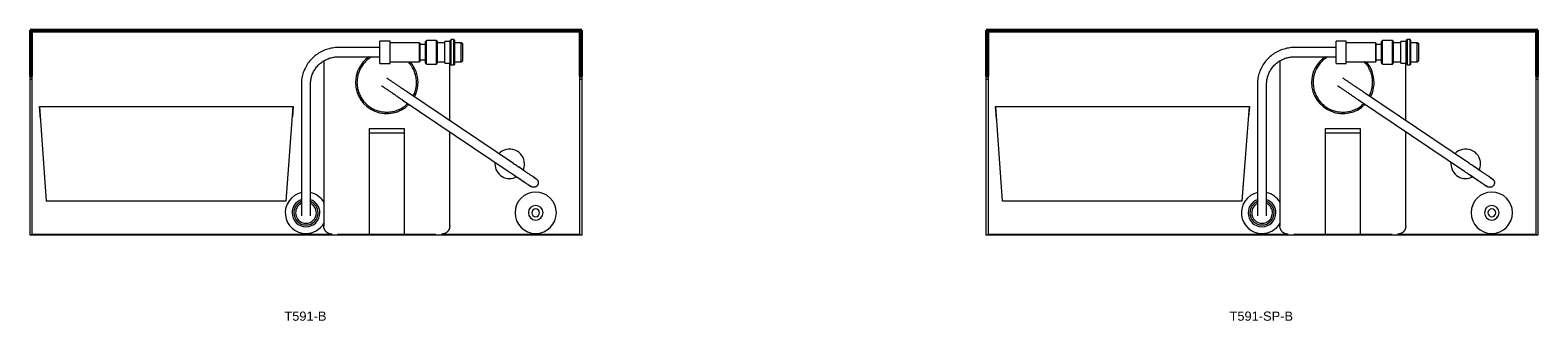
# Model space of a CAD drawing. Header units: millimetres. Extents: x 1763 to 5703, y 1802 to 2120.
# Tile 1 of 2: x 1763 to 3403, y 1803 to 2120. Entities that reach past the tile are written whole.
import ezdxf

# ---------------------------------------------------------------- set-up
doc = ezdxf.new("R2010")
doc.units = ezdxf.units.MM
doc.layers.add('A-GENM', color=13, linetype='Continuous', lineweight=18)
doc.layers.add('A-GENM-IDEN', color=13, linetype='Continuous', lineweight=9)
doc.styles.add('Arial', font='arial.ttf', dxfattribs={"height": 10})

# ---------------------------------------------------------------- blocks, each defined once
blk = doc.blocks.new('DBLTD_Duten_SoapDispensers_T590T591 - Unit with High Speed Dryer-451890-Level 0')
at = {"layer": 'A-GENM'}
for p, q in [((-174, 219.9), (-174, 389.3)), ((-174, 389.3), (-172, 389.3)), ((-172, 389.3), (424.1, 389.3)), ((-172, 388.3), (-172, 389.3)), ((-172, 389.3), (-172, 219.9)), ((-21.4, 388.3), (-172, 388.3)), ((-30.4, 379.3), (-30.4, 276.8)), ((19.2, 388.3), (-15.4, 388.3)), ((57, 388.3), (19.2, 388.3)), ((19.2, 368.3), (19.2, 388.3)), ((57, 388.3), (57, 368.3)), ((91.6, 388.3), (57, 388.3)), ((424.1, 388.3), (97.6, 388.3)), ((106.6, 199.6), (106.6, 379.3)), ((424.1, 389.3), (424.1, 388.3)), ((424.1, 389.3), (426, 389.3)), ((424.1, 219.9), (424.1, 389.3)), ((426, 389.3), (426, 219.9)), ((19.2, 298.3), (19.2, 368.3)), ((57, 368.3), (57, 298.3)), ((147.5, 352.3), (139.8, 249.3)), ((147.6, 352.3), (146.1, 332.8)), ((147.5, 352.3), (147.5, 352.3)), ((147.6, 352.3), (150.8, 352.3)), ((150.8, 352.3), (158.3, 352.3)), ((158.3, 352.3), (166.4, 352.3)), ((166.4, 352.3), (389.7, 352.3)), ((389.7, 352.3), (397.8, 352.3)), ((397.8, 352.3), (405.3, 352.3)), ((405.3, 352.3), (408.5, 352.3)), ((415.9, 249.3), (408.6, 352.3)), ((408.6, 352.3), (408.6, 352.3)), ((-115.3, 334), (-117.4, 335.5)), ((-100.2, 323.8), (-112.5, 332.1)), ((-123, 327.2), (-120.7, 325.6)), ((-111.4, 319.3), (-105.8, 315.5)), ((-105.8, 315.5), (-104.6, 314.8)), ((-99, 323), (-100.2, 323.8)), ((21.2, 242), (-94.1, 319.7)), ((-99.7, 311.4), (15.6, 233.7)), ((19.2, 278.3), (19.2, 298.3)), ((57, 298.3), (57, 278.3)), ((121, 308.3), (121, 225.2)), ((131, 225.2), (131, 308.3)), ((-30.4, 264.7), (-30.4, 202.2)), ((19.2, 278.3), (57, 278.3)), ((19.2, 273.3), (19.2, 278.3)), ((57, 273.3), (19.2, 273.3)), ((57, 278.3), (57, 273.3)), ((414.9, 263), (415.9, 249.3)), ((139.8, 249.3), (140.7, 260.6)), ((139.9, 249.3), (139.8, 249.3)), ((143.1, 249.3), (139.9, 249.3)), ((150.7, 249.3), (143.1, 249.3)), ((158.9, 249.3), (150.7, 249.3)), ((396.9, 249.3), (158.9, 249.3)), ((405, 249.3), (396.9, 249.3)), ((412.6, 249.3), (405, 249.3)), ((415.9, 249.3), (412.6, 249.3)), ((415.9, 249.3), (415.9, 249.3)), ((-174, 216.3), (-174, 219.9)), ((-174, 219.9), (-172, 219.9)), ((-172, 219.9), (-172, 216.3)), ((424.1, 219.9), (426, 219.9)), ((424.1, 216.3), (424.1, 219.9)), ((426, 219.9), (426, 216.3)), ((-42.9, 200.7), (-44.6, 199.3)), ((-44.6, 199.3), (-44.6, 190.3)), ((-35.9, 200.7), (-42.9, 200.7)), ((-42.9, 200.7), (-42.9, 190.3)), ((-35, 204.1), (-35.9, 203.1)), ((-35.9, 203.1), (-35.9, 190.3)), ((-32.1, 204.1), (-35, 204.1)), ((-35, 204.1), (-35, 190.3)), ((-30.9, 203.1), (-32.1, 204.1)), ((-32.1, 204.1), (-32.1, 190.3)), ((-30.9, 203.1), (-30.9, 190.3)), ((-24.9, 202.2), (-30.9, 202.2)), ((-24.9, 202.2), (-24.9, 190.3)), ((-17, 200.7), (-24.9, 200.7)), ((-16, 203.1), (-17, 201.9)), ((-17, 201.9), (-17, 190.3)), ((-5, 203.1), (-16, 203.1)), ((-16, 203.1), (-16, 190.3)), ((-4.1, 202.2), (-5, 203.1)), ((-5, 203.1), (-5, 190.3)), ((-4.1, 202.2), (-4.1, 190.3)), ((1.7, 198.6), (-4.1, 198.6)), ((2.4, 200.7), (1.7, 200)), ((1.7, 200), (1.7, 190.3)), ((34.5, 200.7), (2.4, 200.7)), ((2.4, 200.7), (2.4, 190.3)), ((45.5, 202.4), (34.5, 202.4)), ((34.5, 202.4), (34.5, 190.3)), ((45.5, 202.4), (45.5, 190.3)), ((-44.6, 190.3), (-44.6, 181.3)), ((-44.6, 181.3), (-42.9, 179.9)), ((-42.9, 190.3), (-42.9, 179.9)), ((-35.9, 190.3), (-35.9, 177.5)), ((-35, 190.3), (-35, 176.5)), ((-32.1, 190.3), (-32.1, 176.5)), ((-30.9, 190.3), (-30.9, 177.5)), ((-24.9, 190.3), (-24.9, 178.5)), ((-17, 190.3), (-17, 178.7)), ((-16, 190.3), (-16, 177.5)), ((-5, 190.3), (-5, 177.5)), ((-4.1, 190.3), (-4.1, 178.5)), ((-4.1, 182), (1.7, 182)), ((1.7, 190.3), (1.7, 180.6)), ((1.7, 180.6), (2.4, 179.9)), ((2.4, 190.3), (2.4, 179.9)), ((34.5, 190.3), (34.5, 178.2)), ((91, 195.2), (45.5, 195.2)), ((45.5, 190.3), (45.5, 178.2)), ((45.5, 185.2), (91, 185.2)), ((-42.9, 179.9), (-35.9, 179.9)), ((-35.9, 177.5), (-35, 176.5)), ((-35, 176.5), (-32.1, 176.5)), ((-32.1, 176.5), (-30.9, 177.5)), ((-30.9, 178.5), (-24.9, 178.5)), ((-24.9, 179.9), (-17, 179.9)), ((-17, 178.7), (-16, 177.5)), ((-16, 177.5), (-5, 177.5)), ((-5, 177.5), (-4.1, 178.5)), ((2.4, 179.9), (34.5, 179.9)), ((34.5, 178.2), (45.5, 178.2))]:
    blk.add_line(p, q, dxfattribs=at)
at = {"layer": 'A-GENM', "lineweight": 35}
for p, q in [((-174, 216.3), (-174, 166.3)), ((-172, 216.3), (-174, 216.3)), ((-172, 166.3), (-172, 216.3)), ((426, 216.3), (424.1, 216.3)), ((424.1, 216.3), (424.1, 166.3)), ((426, 166.3), (426, 216.3)), ((-174, 166.3), (-172, 166.3)), ((424.1, 167.3), (-172, 167.3)), ((-172, 167.3), (-172, 166.3)), ((-172, 166.3), (424.1, 166.3)), ((424.1, 166.3), (424.1, 167.3)), ((424.1, 166.3), (426, 166.3))]:
    blk.add_line(p, q, dxfattribs=at)
at = {"layer": 'A-GENM', "flags": 128}
for points in [[(-30.4, 379.3), (-30.4, 379.7), (-30.4, 380.1), (-30.4, 380.4), (-30.3, 380.8), (-30.2, 381.1), (-30.2, 381.5), (-30.1, 381.8), (-30, 382.2), (-29.8, 382.5), (-29.7, 382.8), (-29.6, 383.2), (-29.4, 383.5), (-29.2, 383.8), (-29, 384.1), (-28.9, 384.4), (-28.6, 384.7), (-28.4, 385), (-28.2, 385.3), (-27.9, 385.5), (-27.7, 385.8), (-27.4, 386), (-27.2, 386.3), (-26.9, 386.5), (-26.6, 386.7), (-26.3, 386.9), (-26, 387.1), (-25.7, 387.3), (-25.3, 387.4), (-25, 387.6), (-24.7, 387.7), (-24.3, 387.8), (-24, 388), (-23.7, 388.1), (-23.3, 388.1), (-23, 388.2), (-22.6, 388.3), (-22.2, 388.3), (-21.9, 388.3), (-21.5, 388.3), (-21.4, 388.3)], [(97.6, 388.3), (98, 388.3), (98.4, 388.3), (98.7, 388.3), (99.1, 388.2), (99.4, 388.2), (99.8, 388.1), (100.1, 388), (100.5, 387.9), (100.8, 387.8), (101.1, 387.6), (101.5, 387.5), (101.8, 387.3), (102.1, 387.1), (102.4, 387), (102.7, 386.8), (103, 386.6), (103.3, 386.3), (103.6, 386.1), (103.8, 385.9), (104.1, 385.6), (104.3, 385.3), (104.6, 385.1), (104.8, 384.8), (105, 384.5), (105.2, 384.2), (105.4, 383.9), (105.6, 383.6), (105.7, 383.3), (105.9, 382.9), (106, 382.6), (106.1, 382.3), (106.3, 381.9), (106.4, 381.6), (106.4, 381.2), (106.5, 380.9), (106.6, 380.5), (106.6, 380.1), (106.6, 379.8), (106.6, 379.4), (106.6, 379.3)], [(121, 368.3), (121, 368.2), (121, 368.1), (121, 367.8), (121, 367.5), (121, 367.1), (121, 366.5), (121, 365.9), (121, 365.2), (121, 364.4), (121, 363.5), (121, 362.6), (121, 361.5), (121, 360.3), (121, 359.1), (121, 357.8), (121, 356.4), (121, 354.9), (121, 353.4), (121, 351.8), (121, 350.1), (121, 348.3), (121, 346.5), (121, 344.6), (121, 342.7), (121, 340.7), (121, 338.6), (121, 336.5), (121, 334.4), (121, 332.2), (121, 330), (121, 327.8), (121, 325.5), (121, 323.2), (121, 320.8), (121, 318.5), (121, 316.1), (121, 313.7), (121, 311.3), (121, 308.9), (121, 308.3)], [(131, 308.3), (131, 310.7), (131, 313.1), (131, 315.5), (131, 317.8), (131, 320.2), (131, 322.5), (131, 324.9), (131, 327.1), (131, 329.4), (131, 331.6), (131, 333.8), (131, 336), (131, 338.1), (131, 340.1), (131, 342.1), (131, 344.1), (131, 346), (131, 347.8), (131, 349.6), (131, 351.3), (131, 352.9), (131, 354.5), (131, 356), (131, 357.4), (131, 358.8), (131, 360), (131, 361.2), (131, 362.3), (131, 363.3), (131, 364.2), (131, 365), (131, 365.8), (131, 366.4), (131, 366.9), (131, 367.4), (131, 367.8), (131, 368), (131, 368.2), (131, 368.3), (131, 368.3)], [(-124.5, 328.2), (-124.7, 328.3), (-124.9, 328.4), (-125, 328.6), (-125.2, 328.7), (-125.3, 328.8), (-125.4, 329), (-125.6, 329.1), (-125.7, 329.3), (-125.8, 329.4), (-125.9, 329.6), (-126, 329.8), (-126.1, 329.9), (-126.2, 330.1), (-126.3, 330.3), (-126.4, 330.5), (-126.5, 330.7), (-126.5, 330.9), (-126.6, 331.1), (-126.6, 331.3), (-126.7, 331.5), (-126.7, 331.6), (-126.7, 331.8), (-126.7, 332), (-126.7, 332.2), (-126.7, 332.4), (-126.7, 332.6), (-126.7, 332.8), (-126.7, 333), (-126.7, 333.2), (-126.6, 333.4), (-126.6, 333.6), (-126.5, 333.8), (-126.4, 334), (-126.4, 334.2), (-126.3, 334.4), (-126.2, 334.6), (-126.1, 334.7), (-126, 334.9), (-125.9, 335.1), (-125.9, 335.1)], [(-125.9, 335.1), (-125.8, 335.3), (-125.6, 335.5), (-125.5, 335.6), (-125.4, 335.8), (-125.2, 335.9), (-125.1, 336), (-124.9, 336.2), (-124.8, 336.3), (-124.6, 336.4), (-124.5, 336.5), (-124.3, 336.6), (-124.1, 336.7), (-123.9, 336.8), (-123.8, 336.9), (-123.6, 337), (-123.4, 337.1), (-123.2, 337.1), (-123, 337.2), (-122.8, 337.2), (-122.6, 337.3), (-122.4, 337.3), (-122.2, 337.3), (-122, 337.3), (-121.8, 337.3), (-121.6, 337.3), (-121.4, 337.3), (-121.2, 337.3), (-121, 337.3), (-120.8, 337.3), (-120.6, 337.2), (-120.4, 337.2), (-120.2, 337.1), (-120.1, 337), (-119.9, 337), (-119.7, 336.9), (-119.5, 336.8), (-119.3, 336.7), (-119.2, 336.6), (-119, 336.5), (-118.9, 336.5)], [(-123, 327.2), (-123.4, 327.4), (-123.6, 327.6), (-123.9, 327.8), (-124.1, 327.9), (-124.3, 328), (-124.4, 328.1), (-124.5, 328.1), (-124.5, 328.2), (-124.5, 328.2)], [(-124.5, 328.2), (-124.5, 328.2), (-124.5, 328.1), (-124.4, 328.1), (-124.2, 328), (-124, 327.9), (-123.8, 327.7), (-123.6, 327.5), (-123.3, 327.3), (-122.9, 327.1), (-122.6, 326.9), (-122.2, 326.6), (-121.7, 326.3), (-121.2, 326), (-120.7, 325.6), (-120.2, 325.3), (-119.6, 324.9), (-119, 324.5), (-118.4, 324), (-117.7, 323.6), (-117, 323.1), (-116.3, 322.6), (-115.5, 322.1), (-114.7, 321.6), (-113.9, 321), (-113.1, 320.5), (-112.3, 319.9), (-111.4, 319.3), (-110.5, 318.7), (-109.6, 318.1), (-108.7, 317.5), (-107.7, 316.9), (-106.8, 316.2), (-105.8, 315.6), (-104.9, 314.9), (-103.9, 314.3), (-102.9, 313.6), (-101.9, 312.9), (-100.9, 312.3), (-99.9, 311.6), (-99.7, 311.4)], [(-94.1, 319.7), (-95.1, 320.4), (-96.1, 321), (-97, 321.7), (-98, 322.4), (-99, 323), (-100, 323.7), (-100.9, 324.3), (-101.9, 325), (-102.8, 325.6), (-103.8, 326.2), (-104.7, 326.8), (-105.6, 327.5), (-106.4, 328), (-107.3, 328.6), (-108.1, 329.2), (-108.9, 329.7), (-109.7, 330.3), (-110.5, 330.8), (-111.2, 331.3), (-111.9, 331.7), (-112.6, 332.2), (-113.2, 332.6), (-113.9, 333.1), (-114.4, 333.4), (-115, 333.8), (-115.5, 334.2), (-116, 334.5), (-116.5, 334.8), (-116.9, 335.1), (-117.2, 335.3), (-117.6, 335.6), (-117.9, 335.8), (-118.2, 336), (-118.4, 336.1), (-118.6, 336.2), (-118.7, 336.3), (-118.8, 336.4), (-118.9, 336.5), (-118.9, 336.5), (-118.9, 336.5)], [(-118.9, 336.5), (-118.9, 336.5), (-118.9, 336.4), (-118.8, 336.4), (-118.6, 336.3), (-118.4, 336.1), (-118.2, 336), (-118, 335.8), (-117.7, 335.6), (-117.4, 335.5)], [(70.5, 223.1), (70.4, 224.4), (70.4, 225.7), (70.2, 227), (70, 228.3), (69.8, 229.6), (69.5, 230.8), (69.2, 232.1), (68.8, 233.3), (68.4, 234.5), (67.9, 235.7), (67.4, 236.9), (66.8, 238.1), (66.2, 239.2), (65.5, 240.3), (64.8, 241.4), (64.1, 242.4), (63.3, 243.5), (62.4, 244.5), (61.6, 245.4), (60.6, 246.3), (59.7, 247.2), (58.7, 248.1), (57.7, 248.9), (56.7, 249.6), (55.6, 250.3), (54.5, 251), (53.4, 251.7), (52.2, 252.2), (51, 252.8), (49.8, 253.3), (48.6, 253.7), (47.4, 254.1), (46.1, 254.5), (44.9, 254.8), (43.6, 255), (42.3, 255.2), (41, 255.3), (39.7, 255.4), (38.5, 255.5), (37.2, 255.5), (35.9, 255.4), (34.6, 255.3), (33.3, 255.1), (32, 254.9), (30.8, 254.6), (29.5, 254.3), (28.3, 253.9), (27, 253.5), (25.8, 253.1), (24.6, 252.5), (23.5, 252), (22.3, 251.4), (21.2, 250.7), (20.1, 250), (19.1, 249.3), (18, 248.5), (17, 247.7), (16.1, 246.8), (15.2, 246)], [(9.3, 237.9), (9.1, 237.5), (8.6, 236.4), (8.1, 235.2), (7.6, 234), (7.2, 232.7), (6.9, 231.5), (6.5, 230.2), (6.3, 229), (6.1, 227.7), (5.9, 226.4), (5.8, 225.1), (5.8, 223.8), (5.8, 223.1)], [(15.6, 233.7), (16.5, 233.1), (17.4, 232.4), (18.3, 231.8), (19.2, 231.2), (20.1, 230.6), (21, 230), (21.9, 229.4), (22.7, 228.9), (23.6, 228.3), (24.4, 227.7), (25.3, 227.2), (26.1, 226.6), (26.9, 226.1), (27.6, 225.6), (28.4, 225), (29.1, 224.5), (29.8, 224.1), (30.5, 223.6), (31.2, 223.1), (31.9, 222.7), (32.5, 222.3), (33.1, 221.9), (33.6, 221.5), (34.2, 221.2), (34.7, 220.8), (35.1, 220.5), (35.6, 220.2), (36, 219.9), (36.4, 219.7), (36.7, 219.4), (37, 219.2), (37.3, 219), (37.5, 218.9), (37.7, 218.7), (37.9, 218.6), (38.1, 218.5), (38.2, 218.5), (38.2, 218.4), (38.2, 218.4), (38.2, 218.4)], [(43.8, 226.7), (43.8, 226.7), (43.8, 226.7), (43.7, 226.8), (43.6, 226.9), (43.4, 227), (43.2, 227.1), (43, 227.3), (42.7, 227.5), (42.4, 227.7), (42.1, 227.9), (41.7, 228.1), (41.3, 228.4), (40.8, 228.7), (40.4, 229), (39.9, 229.3), (39.4, 229.7), (38.8, 230.1), (38.2, 230.5), (37.6, 230.9), (37, 231.3), (36.3, 231.8), (35.6, 232.2), (34.9, 232.7), (34.2, 233.2), (33.4, 233.7), (32.7, 234.2), (31.9, 234.8), (31.1, 235.3), (30.2, 235.9), (29.4, 236.4), (28.6, 237), (27.7, 237.6), (26.8, 238.2), (25.9, 238.8), (25.1, 239.4), (24.2, 240), (23.3, 240.6), (22.4, 241.2), (21.4, 241.8), (21.2, 242)], [(5.8, 223.1), (5.8, 221.8), (5.9, 220.5), (6, 219.3), (6.2, 218), (6.4, 216.7), (6.7, 215.4), (7, 214.2), (7.4, 212.9), (7.8, 211.7), (8.3, 210.5), (8.8, 209.3), (9.4, 208.2), (10, 207.1), (10.7, 205.9), (11.4, 204.9), (12.2, 203.8), (13, 202.8), (13.8, 201.8), (14.7, 200.8), (14.8, 200.7)], [(54.4, 195.2), (55, 195.5), (56.1, 196.2), (57.1, 197), (58.2, 197.8), (59.2, 198.6), (60.1, 199.4), (61.1, 200.3), (62, 201.3), (62.8, 202.2), (63.6, 203.3), (64.4, 204.3), (65.1, 205.4), (65.8, 206.4), (66.5, 207.6), (67.1, 208.7), (67.6, 209.9), (68.1, 211.1), (68.6, 212.3), (69, 213.5), (69.4, 214.8), (69.7, 216), (69.9, 217.3), (70.1, 218.6), (70.3, 219.8), (70.4, 221.1), (70.4, 222.4), (70.5, 223.1)], [(91, 185.2), (92.6, 185.2), (94.2, 185.3), (95.8, 185.5), (97.4, 185.7), (99, 186), (100.6, 186.4), (102.1, 186.8), (103.6, 187.2), (105.1, 187.8), (106.6, 188.4), (108.1, 189), (109.5, 189.7), (110.9, 190.5), (112.3, 191.3), (113.6, 192.2), (114.9, 193.1), (116.2, 194.1), (117.4, 195.1), (118.6, 196.2), (119.7, 197.3), (120.8, 198.5), (121.9, 199.7), (122.9, 201), (123.8, 202.3), (124.7, 203.6), (125.5, 205), (126.3, 206.4), (127, 207.8), (127.7, 209.2), (128.3, 210.7), (128.9, 212.2), (129.4, 213.7), (129.8, 215.3), (130.2, 216.8), (130.5, 218.4), (130.7, 220), (130.9, 221.6), (131, 223.2), (131, 224.8), (131, 225.2)], [(121, 225.2), (121, 224), (120.9, 222.8), (120.8, 221.6), (120.7, 220.4), (120.4, 219.3), (120.2, 218.1), (119.9, 216.9), (119.5, 215.8), (119.1, 214.6), (118.7, 213.5), (118.2, 212.4), (117.7, 211.4), (117.1, 210.3), (116.5, 209.3), (115.8, 208.3), (115.1, 207.3), (114.4, 206.3), (113.6, 205.4), (112.8, 204.5), (111.9, 203.7), (111.1, 202.9), (110.2, 202.1), (109.2, 201.3), (108.3, 200.6), (107.3, 200), (106.2, 199.3), (105.2, 198.8), (104.1, 198.2), (103, 197.7), (101.9, 197.3), (100.8, 196.8), (99.6, 196.5), (98.5, 196.2), (97.3, 195.9), (96.1, 195.6), (95, 195.5), (93.8, 195.3), (92.6, 195.3), (91.4, 195.2), (91, 195.2)]]:
    blk.add_lwpolyline(points, dxfattribs=at)
at = {"layer": 'A-GENM'}
for centre, radius, start, end in [((-123.9, 365), 22.5, 90, 270), ((-123.9, 365), 22.5, 270, 90), ((126, 365), 22.5, 90, 150.074), ((126, 365.1), 15.1, 0, 180), ((126, 365.1), 13.2, 0, 180), ((126, 365), 22.5, 282.8818, 90), ((-123.9, 365), 7.99, 90, 270), ((-123.9, 365), 4.26, 90, 270), ((-123.9, 365), 7.99, 270, 90), ((-123.9, 365), 4.26, 270, 90), ((126, 365.1), 15.1, 180, 250.6013), ((126, 365.1), 13.2, 180, 247.5), ((126, 365.1), 11.3, 0, 180), ((126, 365.1), 11.3, 180, 243.8724), ((126, 365.1), 15.1, 289.3867, 0), ((126, 365.1), 13.2, 292.5, 0), ((126, 365.1), 11.3, 296.4867, 0), ((126, 365), 22.5, 209.926, 257.1714), ((-95.6, 311.7), 16.1, 155.0624, 180), ((-95.6, 311.7), 16.1, 180, 316.9986), ((-95.6, 311.7), 16.1, 360, 118.0416), ((-95.6, 311.7), 16.1, 354.0674, 360), ((38.1, 223.1), 34, 360, 135.5709), ((38.1, 223.1), 34, 152.4811, 180), ((38.1, 223.1), 34, 180, 221.2558), ((38.1, 223.1), 34, 304.7126, 360)]:
    blk.add_arc(centre, radius, start, end, dxfattribs=at)
blk = doc.blocks.new('DBLTD_Duten_SoapDispensers_T590T591 - Unit with High Speed Dryer_ without Mixer-451922-Level 0')
at = {"layer": 'A-GENM'}
for p, q in [((-174, 219.9), (-174, 389.3)), ((-174, 389.3), (-172, 389.3)), ((-172, 389.3), (424.1, 389.3)), ((-172, 388.3), (-172, 389.3)), ((-172, 389.3), (-172, 219.9)), ((-21.5, 388.3), (-172, 388.3)), ((-30.4, 379.3), (-30.4, 276.8)), ((19.2, 388.3), (-15.4, 388.3)), ((57, 388.3), (19.2, 388.3)), ((19.2, 368.3), (19.2, 388.3)), ((57, 388.3), (57, 368.3)), ((91.6, 388.3), (57, 388.3)), ((424.1, 388.3), (97.6, 388.3)), ((106.6, 199.6), (106.6, 379.3)), ((424.1, 389.3), (424.1, 388.3)), ((424.1, 389.3), (426, 389.3)), ((424.1, 219.9), (424.1, 389.3)), ((426, 389.3), (426, 219.9)), ((19.2, 298.3), (19.2, 368.3)), ((57, 368.3), (57, 298.3)), ((147.5, 352.3), (139.8, 249.3)), ((147.6, 352.3), (146.1, 332.8)), ((147.5, 352.3), (147.5, 352.3)), ((147.6, 352.3), (150.8, 352.3)), ((150.8, 352.3), (158.3, 352.3)), ((158.3, 352.3), (166.4, 352.3)), ((166.4, 352.3), (389.7, 352.3)), ((389.7, 352.3), (397.8, 352.3)), ((397.8, 352.3), (405.3, 352.3)), ((405.3, 352.3), (408.5, 352.3)), ((415.9, 249.3), (408.6, 352.3)), ((408.6, 352.3), (408.6, 352.3)), ((-115.3, 334), (-117.4, 335.5)), ((-100.2, 323.8), (-112.5, 332.1)), ((410.2, 328.9), (410.2, 328.8)), ((410.2, 328.5), (410.3, 328.3)), ((410.2, 328.4), (410.3, 328.3)), ((-123, 327.2), (-120.7, 325.6)), ((-111.4, 319.3), (-105.8, 315.5)), ((-105.8, 315.5), (-104.6, 314.8)), ((-99, 323), (-100.2, 323.8)), ((21.2, 242), (-94.1, 319.7)), ((-99.7, 311.4), (15.6, 233.7)), ((19.2, 278.3), (19.2, 298.3)), ((57, 298.3), (57, 278.3)), ((121, 308.3), (121, 225.2)), ((131, 225.2), (131, 308.3)), ((-30.4, 264.7), (-30.4, 202.2)), ((19.2, 278.3), (57, 278.3)), ((19.2, 273.3), (19.2, 278.3)), ((57, 273.3), (19.2, 273.3)), ((57, 278.3), (57, 273.3)), ((414.9, 263), (415.9, 249.3)), ((139.8, 249.3), (140.7, 260.6)), ((139.9, 249.3), (139.8, 249.3)), ((143.1, 249.3), (139.9, 249.3)), ((150.7, 249.3), (143.1, 249.3)), ((158.9, 249.3), (150.7, 249.3)), ((396.9, 249.3), (158.9, 249.3)), ((405, 249.3), (396.9, 249.3)), ((412.6, 249.3), (405, 249.3)), ((415.9, 249.3), (412.6, 249.3)), ((415.9, 249.3), (415.9, 249.3)), ((-174, 216.3), (-174, 219.9)), ((-174, 219.9), (-172, 219.9)), ((-172, 219.9), (-172, 216.3)), ((424.1, 219.9), (426, 219.9)), ((424.1, 216.3), (424.1, 219.9)), ((426, 219.9), (426, 216.3)), ((-42.9, 200.7), (-44.6, 199.3)), ((-44.6, 199.3), (-44.6, 190.3)), ((-35.9, 200.7), (-42.9, 200.7)), ((-42.9, 200.7), (-42.9, 190.3)), ((-35, 204.1), (-35.9, 203.1)), ((-35.9, 203.1), (-35.9, 190.3)), ((-32.1, 204.1), (-35, 204.1)), ((-35, 204.1), (-35, 190.3)), ((-30.9, 203.1), (-32.1, 204.1)), ((-32.1, 204.1), (-32.1, 190.3)), ((-30.9, 203.1), (-30.9, 190.3)), ((-24.9, 202.2), (-30.9, 202.2)), ((-24.9, 202.2), (-24.9, 190.3)), ((-17, 200.7), (-24.9, 200.7)), ((-16, 203.1), (-17, 201.9)), ((-17, 201.9), (-17, 190.3)), ((-5, 203.1), (-16, 203.1)), ((-16, 203.1), (-16, 190.3)), ((-4.1, 202.2), (-5, 203.1)), ((-5, 203.1), (-5, 190.3)), ((-4.1, 202.2), (-4.1, 190.3)), ((1.7, 198.6), (-4.1, 198.6)), ((2.4, 200.7), (1.7, 200)), ((1.7, 200), (1.7, 190.3)), ((34.5, 200.7), (2.4, 200.7)), ((2.4, 200.7), (2.4, 190.3)), ((45.5, 202.4), (34.5, 202.4)), ((34.5, 202.4), (34.5, 190.3)), ((45.5, 202.4), (45.5, 190.3)), ((-44.6, 190.3), (-44.6, 181.3)), ((-44.6, 181.3), (-42.9, 179.9)), ((-42.9, 190.3), (-42.9, 179.9)), ((-35.9, 190.3), (-35.9, 177.5)), ((-35, 190.3), (-35, 176.5)), ((-32.1, 190.3), (-32.1, 176.5)), ((-30.9, 190.3), (-30.9, 177.5)), ((-24.9, 190.3), (-24.9, 178.5)), ((-17, 190.3), (-17, 178.7)), ((-16, 190.3), (-16, 177.5)), ((-5, 190.3), (-5, 177.5)), ((-4.1, 190.3), (-4.1, 178.5)), ((-4.1, 182), (1.7, 182)), ((1.7, 190.3), (1.7, 180.6)), ((1.7, 180.6), (2.4, 179.9)), ((2.4, 190.3), (2.4, 179.9)), ((34.5, 190.3), (34.5, 178.2)), ((91, 195.2), (45.5, 195.2)), ((45.5, 190.3), (45.5, 178.2)), ((45.5, 185.2), (91, 185.2)), ((-42.9, 179.9), (-35.9, 179.9)), ((-35.9, 177.5), (-35, 176.5)), ((-35, 176.5), (-32.1, 176.5)), ((-32.1, 176.5), (-30.9, 177.5)), ((-30.9, 178.5), (-24.9, 178.5)), ((-24.9, 179.9), (-17, 179.9)), ((-17, 178.7), (-16, 177.5)), ((-16, 177.5), (-5, 177.5)), ((-5, 177.5), (-4.1, 178.5)), ((2.4, 179.9), (34.5, 179.9)), ((34.5, 178.2), (45.5, 178.2))]:
    blk.add_line(p, q, dxfattribs=at)
at = {"layer": 'A-GENM', "lineweight": 35}
for p, q in [((-174, 216.3), (-174, 166.3)), ((-172, 216.3), (-174, 216.3)), ((-172, 166.3), (-172, 216.3)), ((426, 216.3), (424.1, 216.3)), ((424.1, 216.3), (424.1, 166.3)), ((426, 166.3), (426, 216.3)), ((-174, 166.3), (-172, 166.3)), ((424.1, 167.3), (-172, 167.3)), ((-172, 167.3), (-172, 166.3)), ((-172, 166.3), (424.1, 166.3)), ((424.1, 166.3), (424.1, 167.3)), ((424.1, 166.3), (426, 166.3))]:
    blk.add_line(p, q, dxfattribs=at)
at = {"layer": 'A-GENM', "flags": 128}
for points in [[(-30.4, 379.3), (-30.4, 379.7), (-30.4, 380.1), (-30.4, 380.4), (-30.3, 380.8), (-30.2, 381.1), (-30.2, 381.5), (-30.1, 381.8), (-30, 382.2), (-29.8, 382.5), (-29.7, 382.8), (-29.6, 383.2), (-29.4, 383.5), (-29.2, 383.8), (-29, 384.1), (-28.9, 384.4), (-28.6, 384.7), (-28.4, 385), (-28.2, 385.3), (-27.9, 385.5), (-27.7, 385.8), (-27.4, 386), (-27.2, 386.3), (-26.9, 386.5), (-26.6, 386.7), (-26.3, 386.9), (-26, 387.1), (-25.7, 387.3), (-25.3, 387.4), (-25, 387.6), (-24.7, 387.7), (-24.3, 387.8), (-24, 388), (-23.7, 388.1), (-23.3, 388.1), (-23, 388.2), (-22.6, 388.3), (-22.2, 388.3), (-21.9, 388.3), (-21.5, 388.3), (-21.4, 388.3)], [(97.6, 388.3), (98, 388.3), (98.4, 388.3), (98.7, 388.3), (99.1, 388.2), (99.4, 388.2), (99.8, 388.1), (100.1, 388), (100.5, 387.9), (100.8, 387.8), (101.1, 387.6), (101.5, 387.5), (101.8, 387.3), (102.1, 387.1), (102.4, 387), (102.7, 386.8), (103, 386.6), (103.3, 386.3), (103.6, 386.1), (103.8, 385.9), (104.1, 385.6), (104.3, 385.3), (104.6, 385.1), (104.8, 384.8), (105, 384.5), (105.2, 384.2), (105.4, 383.9), (105.6, 383.6), (105.7, 383.3), (105.9, 382.9), (106, 382.6), (106.1, 382.3), (106.3, 381.9), (106.4, 381.6), (106.4, 381.2), (106.5, 380.9), (106.6, 380.5), (106.6, 380.1), (106.6, 379.8), (106.6, 379.4), (106.6, 379.3)], [(121, 368.3), (121, 368.2), (121, 368.1), (121, 367.8), (121, 367.5), (121, 367.1), (121, 366.5), (121, 365.9), (121, 365.2), (121, 364.4), (121, 363.5), (121, 362.6), (121, 361.5), (121, 360.3), (121, 359.1), (121, 357.8), (121, 356.4), (121, 354.9), (121, 353.4), (121, 351.8), (121, 350.1), (121, 348.3), (121, 346.5), (121, 344.6), (121, 342.7), (121, 340.7), (121, 338.6), (121, 336.5), (121, 334.4), (121, 332.2), (121, 330), (121, 327.8), (121, 325.5), (121, 323.2), (121, 320.8), (121, 318.5), (121, 316.1), (121, 313.7), (121, 311.3), (121, 308.9), (121, 308.3)], [(131, 308.3), (131, 310.7), (131, 313.1), (131, 315.5), (131, 317.8), (131, 320.2), (131, 322.5), (131, 324.9), (131, 327.1), (131, 329.4), (131, 331.6), (131, 333.8), (131, 336), (131, 338.1), (131, 340.1), (131, 342.1), (131, 344.1), (131, 346), (131, 347.8), (131, 349.6), (131, 351.3), (131, 352.9), (131, 354.5), (131, 356), (131, 357.4), (131, 358.8), (131, 360), (131, 361.2), (131, 362.3), (131, 363.3), (131, 364.2), (131, 365), (131, 365.8), (131, 366.4), (131, 366.9), (131, 367.4), (131, 367.8), (131, 368), (131, 368.2), (131, 368.3), (131, 368.3)], [(-124.5, 328.2), (-124.7, 328.3), (-124.9, 328.4), (-125, 328.6), (-125.2, 328.7), (-125.3, 328.8), (-125.4, 329), (-125.6, 329.1), (-125.7, 329.3), (-125.8, 329.4), (-125.9, 329.6), (-126, 329.8), (-126.1, 329.9), (-126.2, 330.1), (-126.3, 330.3), (-126.4, 330.5), (-126.5, 330.7), (-126.5, 330.9), (-126.6, 331.1), (-126.6, 331.3), (-126.7, 331.5), (-126.7, 331.6), (-126.7, 331.8), (-126.7, 332), (-126.7, 332.2), (-126.7, 332.4), (-126.7, 332.6), (-126.7, 332.8), (-126.7, 333), (-126.7, 333.2), (-126.6, 333.4), (-126.6, 333.6), (-126.5, 333.8), (-126.4, 334), (-126.4, 334.2), (-126.3, 334.4), (-126.2, 334.6), (-126.1, 334.7), (-126, 334.9), (-125.9, 335.1), (-125.9, 335.1)], [(-125.9, 335.1), (-125.8, 335.3), (-125.6, 335.5), (-125.5, 335.6), (-125.4, 335.8), (-125.2, 335.9), (-125.1, 336), (-124.9, 336.2), (-124.8, 336.3), (-124.6, 336.4), (-124.5, 336.5), (-124.3, 336.6), (-124.1, 336.7), (-123.9, 336.8), (-123.8, 336.9), (-123.6, 337), (-123.4, 337.1), (-123.2, 337.1), (-123, 337.2), (-122.8, 337.2), (-122.6, 337.3), (-122.4, 337.3), (-122.2, 337.3), (-122, 337.3), (-121.8, 337.3), (-121.6, 337.3), (-121.4, 337.3), (-121.2, 337.3), (-121, 337.3), (-120.8, 337.3), (-120.6, 337.2), (-120.4, 337.2), (-120.2, 337.1), (-120.1, 337), (-119.9, 337), (-119.7, 336.9), (-119.5, 336.8), (-119.3, 336.7), (-119.2, 336.6), (-119, 336.5), (-118.9, 336.5)], [(-123, 327.2), (-123.4, 327.4), (-123.6, 327.6), (-123.9, 327.8), (-124.1, 327.9), (-124.3, 328), (-124.4, 328.1), (-124.5, 328.1), (-124.5, 328.2), (-124.5, 328.2)], [(-124.5, 328.2), (-124.5, 328.2), (-124.5, 328.1), (-124.4, 328.1), (-124.2, 328), (-124, 327.9), (-123.8, 327.7), (-123.6, 327.5), (-123.3, 327.3), (-122.9, 327.1), (-122.6, 326.9), (-122.2, 326.6), (-121.7, 326.3), (-121.2, 326), (-120.7, 325.6), (-120.2, 325.3), (-119.6, 324.9), (-119, 324.5), (-118.4, 324), (-117.7, 323.6), (-117, 323.1), (-116.3, 322.6), (-115.5, 322.1), (-114.7, 321.6), (-113.9, 321), (-113.1, 320.5), (-112.3, 319.9), (-111.4, 319.3), (-110.5, 318.7), (-109.6, 318.1), (-108.7, 317.5), (-107.7, 316.9), (-106.8, 316.2), (-105.8, 315.6), (-104.9, 314.9), (-103.9, 314.3), (-102.9, 313.6), (-101.9, 312.9), (-100.9, 312.3), (-99.9, 311.6), (-99.7, 311.4)], [(-94.1, 319.7), (-95.1, 320.4), (-96.1, 321), (-97, 321.7), (-98, 322.4), (-99, 323), (-100, 323.7), (-100.9, 324.3), (-101.9, 325), (-102.8, 325.6), (-103.8, 326.2), (-104.7, 326.8), (-105.6, 327.5), (-106.4, 328), (-107.3, 328.6), (-108.1, 329.2), (-108.9, 329.7), (-109.7, 330.3), (-110.5, 330.8), (-111.2, 331.3), (-111.9, 331.7), (-112.6, 332.2), (-113.2, 332.6), (-113.9, 333.1), (-114.4, 333.4), (-115, 333.8), (-115.5, 334.2), (-116, 334.5), (-116.5, 334.8), (-116.9, 335.1), (-117.2, 335.3), (-117.6, 335.6), (-117.9, 335.8), (-118.2, 336), (-118.4, 336.1), (-118.6, 336.2), (-118.7, 336.3), (-118.8, 336.4), (-118.9, 336.5), (-118.9, 336.5), (-118.9, 336.5)], [(-118.9, 336.5), (-118.9, 336.5), (-118.9, 336.4), (-118.8, 336.4), (-118.6, 336.3), (-118.4, 336.1), (-118.2, 336), (-118, 335.8), (-117.7, 335.6), (-117.4, 335.5)], [(70.5, 223.1), (70.4, 224.4), (70.4, 225.7), (70.2, 227), (70, 228.3), (69.8, 229.6), (69.5, 230.8), (69.2, 232.1), (68.8, 233.3), (68.4, 234.5), (67.9, 235.7), (67.4, 236.9), (66.8, 238.1), (66.2, 239.2), (65.5, 240.3), (64.8, 241.4), (64.1, 242.4), (63.3, 243.5), (62.4, 244.5), (61.6, 245.4), (60.6, 246.3), (59.7, 247.2), (58.7, 248.1), (57.7, 248.9), (56.7, 249.6), (55.6, 250.3), (54.5, 251), (53.4, 251.7), (52.2, 252.2), (51, 252.8), (49.8, 253.3), (48.6, 253.7), (47.4, 254.1), (46.1, 254.5), (44.9, 254.8), (43.6, 255), (42.3, 255.2), (41, 255.3), (39.7, 255.4), (38.5, 255.5), (37.2, 255.5), (35.9, 255.4), (34.6, 255.3), (33.3, 255.1), (32, 254.9), (30.8, 254.6), (29.5, 254.3), (28.3, 253.9), (27, 253.5), (25.8, 253.1), (24.6, 252.5), (23.5, 252), (22.3, 251.4), (21.2, 250.7), (20.1, 250), (19.1, 249.3), (18, 248.5), (17, 247.7), (16.1, 246.8), (15.2, 246)], [(9.3, 237.9), (9.1, 237.5), (8.6, 236.4), (8.1, 235.2), (7.6, 234), (7.2, 232.7), (6.9, 231.5), (6.5, 230.2), (6.3, 229), (6.1, 227.7), (5.9, 226.4), (5.8, 225.1), (5.8, 223.8), (5.8, 223.1)], [(15.6, 233.7), (16.5, 233.1), (17.4, 232.4), (18.3, 231.8), (19.2, 231.2), (20.1, 230.6), (21, 230), (21.9, 229.4), (22.7, 228.9), (23.6, 228.3), (24.4, 227.7), (25.3, 227.2), (26.1, 226.6), (26.9, 226.1), (27.6, 225.6), (28.4, 225), (29.1, 224.5), (29.8, 224.1), (30.5, 223.6), (31.2, 223.1), (31.9, 222.7), (32.5, 222.3), (33.1, 221.9), (33.6, 221.5), (34.2, 221.2), (34.7, 220.8), (35.1, 220.5), (35.6, 220.2), (36, 219.9), (36.4, 219.7), (36.7, 219.4), (37, 219.2), (37.3, 219), (37.5, 218.9), (37.7, 218.7), (37.9, 218.6), (38.1, 218.5), (38.2, 218.5), (38.2, 218.4), (38.2, 218.4), (38.2, 218.4)], [(43.8, 226.7), (43.8, 226.7), (43.8, 226.7), (43.7, 226.8), (43.6, 226.9), (43.4, 227), (43.2, 227.1), (43, 227.3), (42.7, 227.5), (42.4, 227.7), (42.1, 227.9), (41.7, 228.1), (41.3, 228.4), (40.8, 228.7), (40.4, 229), (39.9, 229.3), (39.4, 229.7), (38.8, 230.1), (38.2, 230.5), (37.6, 230.9), (37, 231.3), (36.3, 231.8), (35.6, 232.2), (34.9, 232.7), (34.2, 233.2), (33.4, 233.7), (32.7, 234.2), (31.9, 234.8), (31.1, 235.3), (30.2, 235.9), (29.4, 236.4), (28.6, 237), (27.7, 237.6), (26.8, 238.2), (25.9, 238.8), (25.1, 239.4), (24.2, 240), (23.3, 240.6), (22.4, 241.2), (21.4, 241.8), (21.2, 242)], [(5.8, 223.1), (5.8, 221.8), (5.9, 220.5), (6, 219.3), (6.2, 218), (6.4, 216.7), (6.7, 215.4), (7, 214.2), (7.4, 212.9), (7.8, 211.7), (8.3, 210.5), (8.8, 209.3), (9.4, 208.2), (10, 207.1), (10.7, 205.9), (11.4, 204.9), (12.2, 203.8), (13, 202.8), (13.8, 201.8), (14.7, 200.8), (14.8, 200.7)], [(54.4, 195.2), (55, 195.5), (56.1, 196.2), (57.1, 197), (58.2, 197.8), (59.2, 198.6), (60.1, 199.4), (61.1, 200.3), (62, 201.3), (62.8, 202.2), (63.6, 203.3), (64.4, 204.3), (65.1, 205.4), (65.8, 206.4), (66.5, 207.6), (67.1, 208.7), (67.6, 209.9), (68.1, 211.1), (68.6, 212.3), (69, 213.5), (69.4, 214.8), (69.7, 216), (69.9, 217.3), (70.1, 218.6), (70.3, 219.8), (70.4, 221.1), (70.4, 222.4), (70.5, 223.1)], [(91, 185.2), (92.6, 185.2), (94.2, 185.3), (95.8, 185.5), (97.4, 185.7), (99, 186), (100.6, 186.4), (102.1, 186.8), (103.6, 187.2), (105.1, 187.8), (106.6, 188.4), (108.1, 189), (109.5, 189.7), (110.9, 190.5), (112.3, 191.3), (113.6, 192.2), (114.9, 193.1), (116.2, 194.1), (117.4, 195.1), (118.6, 196.2), (119.7, 197.3), (120.8, 198.5), (121.9, 199.7), (122.9, 201), (123.8, 202.3), (124.7, 203.6), (125.5, 205), (126.3, 206.4), (127, 207.8), (127.7, 209.2), (128.3, 210.7), (128.9, 212.2), (129.4, 213.7), (129.8, 215.3), (130.2, 216.8), (130.5, 218.4), (130.7, 220), (130.9, 221.6), (131, 223.2), (131, 224.8), (131, 225.2)], [(121, 225.2), (121, 224), (120.9, 222.8), (120.8, 221.6), (120.7, 220.4), (120.4, 219.3), (120.2, 218.1), (119.9, 216.9), (119.5, 215.8), (119.1, 214.6), (118.7, 213.5), (118.2, 212.4), (117.7, 211.4), (117.1, 210.3), (116.5, 209.3), (115.8, 208.3), (115.1, 207.3), (114.4, 206.3), (113.6, 205.4), (112.8, 204.5), (111.9, 203.7), (111.1, 202.9), (110.2, 202.1), (109.2, 201.3), (108.3, 200.6), (107.3, 200), (106.2, 199.3), (105.2, 198.8), (104.1, 198.2), (103, 197.7), (101.9, 197.3), (100.8, 196.8), (99.6, 196.5), (98.5, 196.2), (97.3, 195.9), (96.1, 195.6), (95, 195.5), (93.8, 195.3), (92.6, 195.3), (91.4, 195.2), (91, 195.2)]]:
    blk.add_lwpolyline(points, dxfattribs=at)
at = {"layer": 'A-GENM'}
for centre, radius, start, end in [((-123.9, 365), 22.5, 90, 270), ((-123.9, 365), 22.5, 270, 90), ((126, 365), 22.5, 90, 150.074), ((126, 365.1), 15.1, 0, 180), ((126, 365.1), 13.2, 0, 180), ((126, 365), 22.5, 282.8818, 90), ((-123.9, 365), 7.99, 90, 270), ((-123.9, 365), 4.26, 90, 270), ((-123.9, 365), 7.99, 270, 90), ((-123.9, 365), 4.26, 270, 90), ((126, 365.1), 15.1, 180, 250.6013), ((126, 365.1), 13.2, 180, 247.5), ((126, 365.1), 11.3, 0, 180), ((126, 365.1), 11.3, 180, 243.8724), ((126, 365.1), 15.1, 289.3867, 0), ((126, 365.1), 13.2, 292.5, 0), ((126, 365.1), 11.3, 296.4867, 0), ((126, 365), 22.5, 209.926, 257.1714), ((-95.6, 311.7), 16.1, 155.0624, 180), ((-95.6, 311.7), 16.1, 180, 316.9986), ((-95.6, 311.7), 16.1, 360, 118.0416), ((-95.6, 311.7), 16.1, 354.0674, 360), ((38.1, 223.1), 34, 360, 135.5709), ((38.1, 223.1), 34, 152.4811, 180), ((38.1, 223.1), 34, 180, 221.2558), ((38.1, 223.1), 34, 304.7126, 360)]:
    blk.add_arc(centre, radius, start, end, dxfattribs=at)

msp = doc.modelspace()

# ---------------------------------------------------------------- block references
at = {"layer": 'A-GENM', "rotation": 180}
for name, p in [('DBLTD_Duten_SoapDispensers_T590T591 - Unit with High Speed Dryer-451890-Level 0', (2189, 2286)), ('DBLTD_Duten_SoapDispensers_T590T591 - Unit with High Speed Dryer_ without Mixer-451922-Level 0', (3229, 2286))]:
    msp.add_blockref(name, p, dxfattribs=at)

# ---------------------------------------------------------------- texts
at = {"layer": 'A-GENM-IDEN', "char_height": 10, "attachment_point": 1, "style": 'Arial'}
for s, insert, width in [('T591-B', (2039.5, 1813.5), 56.519), ('T591-SP-B', (3067.6, 1813.5), 85.38)]:
    msp.add_mtext(s, dxfattribs=dict(at, insert=insert, width=width))

doc.saveas('drawing.dxf')
